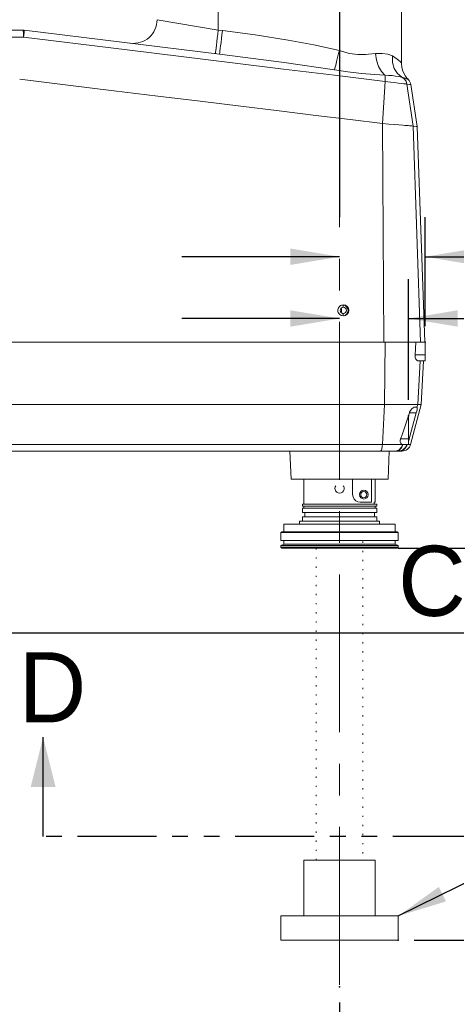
# Model space of a CAD drawing. Extents: x 13 to 426, y 7 to 274.
# Tile 18 of 29: x 246 to 281, y 68 to 147. Entities that reach past the tile are written whole.
import ezdxf

# ---------------------------------------------------------------- set-up
doc = ezdxf.new("R2010")
doc.units = 0
doc.header["$MEASUREMENT"] = 0
doc.header["$PDSIZE"] = -1
for name, pattern in [('CENTERX2', [20.32, 12.7, -2.54, 2.54, -2.54]), ('DOT2', [0.635, 0, -0.635]), ('PHANTOM', [12.7, 6.35, -1.27, 1.27, -1.27, 1.27, -1.27])]:
    doc.linetypes.add(name, pattern=pattern)
doc.styles.add('SLDTEXTSTYLE0', font='SIMPLEX', dxfattribs={"width": 0.75})
doc.dimstyles.new('SLDDIMSTYLE1', dxfattribs={"dimtxt": 4.233333, "dimasz": 3.9624, "dimexe": 3.175, "dimexo": 0.0625, "dimgap": 1.058333, "dimtad": 0, "dimtih": 1, "dimtoh": 1, "dimdec": 0, "dimlfac": 6.666667, "dimzin": 12, "dimdsep": 46, "dimtxsty": 'Standard', "dimblk1": 'NONE', "dimblk2": 'NONE', "dimsah": 1, "dimcen": 0.09, "dimclrd": 7, "dimclre": 7, "dimclrt": 7, "dimadec": 0, "dimazin": 0, "dimtfac": 1, "dimtdec": 4, "dimtofl": 0, "dimtmove": 0, "dimatfit": 3, "dimfxl": 1, "dimtolj": 1, "dimtzin": 12, "dimarcsym": 0})
doc.dimstyles.new('SLDDIMSTYLE2', dxfattribs={"dimtxt": 4.233333, "dimasz": 3.9624, "dimexe": 3.175, "dimexo": 0.0625, "dimgap": 1.058333, "dimtad": 0, "dimtih": 1, "dimtoh": 1, "dimdec": 0, "dimlfac": 6.666667, "dimzin": 12, "dimdsep": 46, "dimtxsty": 'Standard', "dimsah": 1, "dimcen": 0.09, "dimclrd": 7, "dimclre": 7, "dimclrt": 7, "dimadec": 0, "dimazin": 0, "dimtfac": 1, "dimtdec": 4, "dimtofl": 0, "dimtmove": 0, "dimatfit": 3, "dimfxl": 1, "dimtolj": 1, "dimtzin": 12, "dimarcsym": 0})
doc.dimstyles.new('SLDDIMSTYLE3', dxfattribs={"dimtxt": 6, "dimasz": 3.9624, "dimexe": 0, "dimexo": 0.0625, "dimgap": 1.5, "dimtad": 0, "dimtih": 1, "dimtoh": 1, "dimdec": 0, "dimzin": 0, "dimdsep": 46, "dimtxsty": 'Standard', "dimsah": 1, "dimcen": 0.09, "dimadec": 0, "dimazin": 0, "dimtfac": 1, "dimtdec": 0, "dimtofl": 0, "dimtmove": 0, "dimatfit": 3, "dimfxl": 1, "dimtolj": 1, "dimtzin": 0, "dimarcsym": 0})

# ---------------------------------------------------------------- blocks, each defined once
blk = doc.blocks.new('*D2')
at = {"color": 7}
blk.add_line((242.453, 98.074), (302.356, 98.074), dxfattribs=at)
for p in [(241.183, 98.074), (302.356, 98.074)]:
    blk.add_point(p, dxfattribs=at)
at = {"color": 7, "insert": (303.944, 96.945), "char_height": 3.175, "attachment_point": 7, "style": 'SLDTEXTSTYLE0'}
blk.add_mtext('342', dxfattribs=at)
blk = doc.blocks.new('_NONE')
blk = doc.blocks.new('*D16')
at = {"color": 7, "linetype": 'ByBlock', "lineweight": -2}
for p, q in [((286.507, 104.88), (294.432, 105.413)), ((294.432, 105.413), (302.356, 105.413)), ((276.218, 104.88), (286.507, 104.88))]:
    blk.add_line(p, q, dxfattribs=at)
at = {"layer": 'DEFPOINTS', "color": 7, "linetype": 'ByBlock', "lineweight": 0}
blk.add_point((276.155, 104.88), dxfattribs=at)
at = {"color": 7, "linetype": 'ByBlock', "insert": (309.066, 105.413), "char_height": 4.2333, "attachment_point": 5}
blk.add_mtext('\\A1;387', dxfattribs=at)
blk = doc.blocks.new('*D3')
at = {"color": 7}
blk.add_line((276.151, 180.049), (302.356, 180.049), dxfattribs=at)
for p in [(274.881, 180.049), (302.356, 180.049)]:
    blk.add_point(p, dxfattribs=at)
at = {"color": 7, "insert": (303.944, 178.92), "char_height": 3.175, "attachment_point": 7, "style": 'SLDTEXTSTYLE0'}
blk.add_mtext('888', dxfattribs=at)
blk = doc.blocks.new('*D4')
at = {"color": 7}
blk.add_line((277.502, 73.341), (302.356, 73.341), dxfattribs=at)
for p in [(276.232, 73.341), (302.356, 73.341)]:
    blk.add_point(p, dxfattribs=at)
at = {"color": 7, "insert": (303.944, 72.212), "char_height": 3.175, "attachment_point": 7, "style": 'SLDTEXTSTYLE0'}
blk.add_mtext('177', dxfattribs=at)
blk = doc.blocks.new('*D5')
at = {"color": 7}
for p, q in [((251.897, 191.557), (246.897, 186.908)), ((251.897, 191.557), (302.356, 191.557)), ((246.897, 186.908), (204.469, 186.908))]:
    blk.add_line(p, q, dxfattribs=at)
for p in [(302.356, 191.557), (197.783, 186.908)]:
    blk.add_point(p, dxfattribs=at)
at = {"color": 7, "insert": (303.944, 190.428), "char_height": 3.175, "attachment_point": 7, "style": 'SLDTEXTSTYLE0'}
blk.add_mtext('934', dxfattribs=at)
blk = doc.blocks.new('*D9')
at = {"color": 7}
blk.add_line((271.507, 68.321), (271.507, 32.241), dxfattribs=at)
for p in [(271.507, 69.591), (271.507, 32.241)]:
    blk.add_point(p, dxfattribs=at)
at = {"color": 7, "insert": (272.702, 23.617), "char_height": 3.175, "attachment_point": 7, "rotation": 90, "style": 'SLDTEXTSTYLE0'}
blk.add_mtext('600', dxfattribs=at)
blk = doc.blocks.new('*D10')
at = {"color": 7}
for p, q in [((271.507, 185.324), (271.507, 131.515)), ((278.407, 122.744), (278.407, 131.515)), ((271.507, 128.34), (258.807, 128.34)), ((278.407, 128.34), (295.118, 128.34))]:
    blk.add_line(p, q, dxfattribs=at)
for p in [(271.507, 184.054), (278.407, 121.474)]:
    blk.add_point(p, dxfattribs=at)
for points in [[(271.507, 128.34), (267.545, 129), (267.545, 127.679)], [(278.407, 128.34), (282.37, 127.679), (282.37, 129)]]:
    blk.add_solid(points, dxfattribs=at)
at = {"color": 7, "insert": (296.706, 127.211), "char_height": 3.175, "attachment_point": 7, "style": 'SLDTEXTSTYLE0'}
blk.add_mtext('46', dxfattribs=at)
blk = doc.blocks.new('*D11')
at = {"color": 7}
for p, q in [((277.057, 116.821), (277.057, 126.546)), ((271.507, 123.371), (258.807, 123.371)), ((277.057, 123.371), (295.118, 123.371))]:
    blk.add_line(p, q, dxfattribs=at)
for p in [(277.057, 115.551), (271.507, 69.591)]:
    blk.add_point(p, dxfattribs=at)
for points in [[(271.507, 123.371), (267.545, 124.032), (267.545, 122.711)], [(277.057, 123.371), (281.02, 122.711), (281.02, 124.032)]]:
    blk.add_solid(points, dxfattribs=at)
at = {"color": 7, "insert": (296.706, 122.242), "char_height": 3.175, "attachment_point": 7, "style": 'SLDTEXTSTYLE0'}
blk.add_mtext('37', dxfattribs=at)

msp = doc.modelspace()

# ---------------------------------------------------------------- linework, layer by layer
at = {"color": 5, "linetype": 'CENTERX2', "lineweight": 0}
for p, q in [((271.507, 184.054), (271.507, 69.591)), ((269.632, 104.88), (273.382, 104.88))]:
    msp.add_line(p, q, dxfattribs=at)
at = {"color": 7, "linetype": 'Continuous', "lineweight": 15}
for p, q in [((261.739, 175.99), (261.739, 146.576)), ((271.488, 175.99), (271.488, 144.924)), ((276.495, 143.948), (276.495, 175.99)), ((256.809, 147.414), (261.739, 146.576)), ((244.616, 146.582), (246.006, 146.582)), ((246.099, 146.576), (261.837, 144.644)), ((261.739, 146.576), (262.076, 146.535)), ((246.062, 146.016), (244.656, 146.017)), ((275.183, 142.441), (274.954, 139.056)), ((276.933, 142.23), (277.432, 138.857)), ((277.025, 142.612), (277.025, 142.612)), ((277.753, 138.819), (277.237, 142.212)), ((274.954, 139.057), (275.079, 121.474)), ((277.432, 138.857), (278.03, 121.474)), ((278.358, 121.474), (277.753, 138.819)), ((271.794, 124.455), (271.794, 124.271)), ((271.794, 123.777), (271.794, 123.578)), ((236.845, 121.474), (275.079, 121.474)), ((275.079, 121.474), (277.724, 121.474)), ((275.129, 116.449), (275.184, 121.474)), ((277.586, 120.45), (277.647, 121.474)), ((277.724, 121.474), (278.407, 121.474)), ((278.407, 120.45), (278.407, 121.474)), ((277.586, 120.45), (278.407, 120.45)), ((278.407, 120.45), (278.407, 119.974)), ((278.407, 119.974), (277.784, 119.974)), ((277.801, 116.449), (277.983, 119.974)), ((278.089, 116.449), (278.273, 119.974)), ((236.107, 116.449), (275.129, 116.449)), ((274.949, 113.228), (275.129, 116.449)), ((275.129, 116.449), (277.801, 116.449)), ((277.681, 115.774), (277.129, 115.774)), ((277.226, 113.228), (278.089, 116.449)), ((277.733, 116.224), (277.508, 116.224)), ((277.74, 116.222), (277.733, 116.224)), ((277.74, 116.222), (277.801, 116.449)), ((277.801, 116.449), (278.089, 116.449)), ((277.057, 113.674), (277.057, 115.551)), ((276.421, 113.674), (277.057, 113.674)), ((277.057, 113.224), (277.057, 113.674)), ((277.112, 113.674), (277.057, 113.674)), ((236.107, 113.228), (274.949, 113.228)), ((246.72, 112.699), (236.107, 112.699)), ((239.875, 112.699), (246.539, 112.699)), ((247.288, 112.699), (246.539, 112.699)), ((246.961, 112.699), (246.72, 112.699)), ((247.288, 112.699), (248.098, 112.699)), ((247.72, 112.699), (247.635, 112.7)), ((274.805, 112.699), (247.72, 112.699)), ((248.098, 112.699), (248.129, 112.699)), ((267.509, 112.699), (267.607, 110.449)), ((275.988, 112.699), (274.805, 112.699)), ((274.949, 113.228), (276.567, 113.228)), ((275.407, 110.449), (275.505, 112.699)), ((276.017, 112.699), (275.988, 112.699)), ((276.242, 112.699), (276.017, 112.699)), ((276.253, 112.699), (276.242, 112.699)), ((276.268, 112.699), (276.253, 112.699)), ((276.536, 112.699), (276.268, 112.699)), ((276.605, 113.224), (276.567, 113.228)), ((276.605, 113.224), (277.057, 113.224)), ((277.057, 113.228), (277.226, 113.228)), ((267.607, 110.449), (275.407, 110.449)), ((268.64, 110.449), (268.64, 108.443)), ((272.559, 110.449), (272.559, 109.197)), ((274.074, 110.449), (274.074, 108.588)), ((274.373, 108.591), (274.373, 110.449)), ((273.168, 108.588), (274.074, 108.588)), ((274.373, 108.591), (274.304, 108.591)), ((274.304, 108.443), (274.304, 108.591)), ((268.509, 108.443), (268.509, 108.267)), ((274.505, 108.443), (268.509, 108.443)), ((274.505, 108.267), (268.509, 108.267)), ((268.509, 108.119), (268.509, 107.761)), ((274.505, 108.119), (268.509, 108.119)), ((274.506, 107.761), (268.509, 107.761)), ((268.64, 108.267), (268.64, 108.119)), ((268.703, 107.761), (268.703, 107.403)), ((274.311, 107.403), (274.311, 107.761)), ((274.373, 108.119), (274.373, 108.267)), ((274.505, 108.267), (274.505, 108.443)), ((274.505, 107.991), (274.505, 108.119)), ((274.505, 107.991), (274.505, 107.991)), ((274.506, 107.761), (274.506, 107.991)), ((268.288, 107.056), (268.288, 106.831)), ((268.288, 107.056), (271.507, 107.056)), ((268.509, 107.403), (268.509, 107.056)), ((274.506, 107.403), (268.509, 107.403)), ((271.507, 107.056), (274.727, 107.056)), ((274.506, 107.056), (274.506, 107.403)), ((274.727, 106.831), (274.727, 107.056)), ((266.859, 106.214), (266.783, 106.138)), ((276.155, 106.214), (266.859, 106.214)), ((267.03, 106.831), (267.03, 106.214)), ((267.03, 106.831), (271.507, 106.831)), ((271.507, 106.831), (275.984, 106.831)), ((275.984, 106.214), (275.984, 106.831)), ((276.232, 106.138), (276.155, 106.214)), ((266.783, 106.138), (266.783, 105.501)), ((276.232, 106.138), (266.783, 106.138)), ((276.232, 105.501), (266.783, 105.501)), ((267.03, 105.501), (267.03, 105.221)), ((275.984, 105.221), (275.984, 105.501)), ((276.232, 105.501), (276.232, 106.138)), ((267.03, 105.221), (266.783, 105.105)), ((266.783, 105.105), (266.783, 104.957)), ((276.232, 105.105), (266.783, 105.105)), ((266.783, 104.957), (266.859, 104.88)), ((266.783, 104.957), (271.507, 104.957)), ((271.507, 104.88), (266.859, 104.88)), ((275.984, 105.221), (267.03, 105.221)), ((271.507, 104.957), (276.232, 104.957)), ((276.155, 104.88), (271.507, 104.88)), ((276.232, 105.105), (275.984, 105.221)), ((276.155, 104.88), (276.232, 104.957)), ((276.232, 104.957), (276.232, 105.105))]:
    msp.add_line(p, q, dxfattribs=at)
at = {"color": 5, "linetype": 'DOT2', "lineweight": 15}
for p, q in [((269.632, 79.791), (269.632, 105.413)), ((273.382, 105.413), (273.382, 79.791))]:
    msp.add_line(p, q, dxfattribs=at)
at = {"color": 7, "linetype": 'Continuous'}
msp.add_line((247.635, 81.677), (247.635, 89.677), dxfattribs=at)
at = {"color": 7, "linetype": 'PHANTOM'}
msp.add_line((282.157, 81.677), (247.635, 81.677), dxfattribs=at)
at = {"color": 5, "linetype": 'Continuous', "lineweight": 15}
for p, q in [((268.64, 75.291), (268.64, 79.791)), ((268.64, 79.791), (274.373, 79.791)), ((274.373, 79.791), (274.373, 75.291)), ((266.783, 75.291), (276.232, 75.291)), ((266.783, 75.291), (266.783, 73.341)), ((276.232, 75.291), (276.232, 73.341)), ((266.783, 73.341), (276.232, 73.341))]:
    msp.add_line(p, q, dxfattribs=at)
at = {"color": 7, "linetype": 'Continuous', "lineweight": 15, "flags": 128}
for points in [[(246.062, 146.016), (246.059, 146.134), (246.054, 146.243), (246.048, 146.34), (246.042, 146.424), (246.034, 146.492), (246.025, 146.541), (246.016, 146.572), (246.006, 146.582)], [(246.099, 146.576), (246.103, 146.566), (246.105, 146.535), (246.104, 146.486), (246.1, 146.419), (246.094, 146.336), (246.085, 146.24), (246.074, 146.132), (246.062, 146.016)], [(261.499, 144.685), (261.504, 144.714), (261.515, 144.799), (261.534, 144.938), (261.558, 145.127), (261.588, 145.36), (261.621, 145.631), (261.659, 145.929), (261.698, 146.248), (261.739, 146.576)], [(275.183, 142.441), (271.097, 142.943), (266.995, 143.446), (262.879, 143.952), (258.75, 144.459), (254.611, 144.967), (250.464, 145.476), (246.062, 146.016)], [(261.837, 144.644), (261.841, 144.672), (261.853, 144.758), (261.871, 144.897), (261.896, 145.086), (261.925, 145.319), (261.959, 145.589), (261.996, 145.888), (262.036, 146.206), (262.076, 146.535)], [(262.076, 146.535), (264.72, 146.184), (267.357, 145.771), (269.429, 145.384), (271.488, 144.924)], [(271.102, 143.376), (267.042, 143.972), (261.837, 144.644)], [(271.102, 143.376), (271.137, 143.513), (271.177, 143.672), (271.221, 143.85), (271.27, 144.044), (271.322, 144.252), (271.376, 144.47), (271.432, 144.695), (271.488, 144.924)], [(271.488, 144.924), (272.278, 144.705), (272.965, 144.619), (273.63, 144.622), (273.828, 144.636), (274.404, 144.695)], [(274.402, 144.695), (274.925, 144.702), (275.398, 144.628), (275.761, 144.493)], [(275.156, 142.955), (274.87, 143.245), (274.637, 143.656), (274.477, 144.153), (274.402, 144.695)], [(276.532, 142.794), (276.172, 143.08), (275.911, 143.482), (275.77, 143.966), (275.761, 144.493)], [(275.761, 144.493), (276.143, 144.246), (276.391, 144.037), (276.484, 143.947), (276.483, 143.948)], [(277.027, 142.615), (277.021, 142.621), (276.935, 142.718), (276.82, 142.872), (276.685, 143.107), (276.586, 143.356), (276.526, 143.593), (276.497, 143.855), (276.5, 143.947)], [(274.954, 139.056), (272.356, 139.374), (269.588, 139.712), (266.651, 140.07), (263.544, 140.45), (260.267, 140.85), (256.882, 141.263), (253.333, 141.696), (249.621, 142.149), (245.745, 142.622)], [(275.156, 142.955), (274.332, 143.011), (273.263, 143.098), (272.179, 143.22), (271.102, 143.376)], [(275.183, 142.441), (275.19, 142.666), (275.179, 142.849), (275.156, 142.955)], [(276.532, 142.793), (276.249, 142.849), (276.016, 142.88), (275.729, 142.911), (275.456, 142.936), (275.156, 142.954)], [(277.025, 142.612), (277.026, 142.612), (276.962, 142.641), (276.795, 142.709), (276.532, 142.794)], [(276.933, 142.23), (276.858, 142.464), (276.714, 142.661), (276.532, 142.793)], [(276.933, 142.23), (276.933, 142.23), (276.838, 142.241), (276.684, 142.26), (276.478, 142.285), (276.224, 142.316), (275.928, 142.351), (275.601, 142.391), (275.183, 142.441), (275.183, 142.441)], [(277.233, 142.193), (277.228, 142.193), (277.13, 142.205), (276.933, 142.23), (276.933, 142.23), (276.933, 142.23)], [(277.432, 138.857), (277.323, 138.865), (277.147, 138.88), (277.033, 138.889), (276.902, 138.899), (276.753, 138.911), (276.588, 138.925), (276.285, 138.949), (275.913, 138.979), (275.468, 139.015), (274.954, 139.056)], [(277.753, 138.819), (277.672, 138.829), (277.432, 138.857)], [(271.805, 124.474), (271.658, 124.448), (271.575, 124.408), (271.493, 124.342), (271.416, 124.235), (271.38, 124.139), (271.368, 124.067), (271.366, 124.024), (271.366, 124.024), (271.366, 124.024), (271.366, 124.024), (271.366, 124.024), (271.366, 124.024), (271.366, 124.024), (271.366, 124.024), (271.366, 124.024), (271.366, 124.024), (271.366, 124.023), (271.366, 124.021), (271.366, 124.019), (271.366, 124.013), (271.366, 124.002), (271.368, 123.98), (271.375, 123.936), (271.401, 123.852), (271.497, 123.706), (271.641, 123.609), (271.811, 123.574)], [(271.662, 124.453), (271.672, 124.456), (271.82, 124.454), (271.96, 124.403), (272.076, 124.307), (272.154, 124.178), (272.186, 124.031), (272.168, 123.881), (272.102, 123.746), (271.996, 123.641), (271.887, 123.59)], [(271.811, 123.574), (271.98, 123.609), (272.123, 123.706), (272.218, 123.852), (272.25, 124.024), (272.215, 124.196), (272.118, 124.342), (271.974, 124.44), (271.805, 124.474)], [(271.794, 123.777), (271.75, 123.783), (271.709, 123.797), (271.67, 123.819), (271.636, 123.846), (271.608, 123.88), (271.586, 123.918), (271.57, 123.959), (271.563, 124.002), (271.563, 124.046), (271.57, 124.089), (271.586, 124.13), (271.608, 124.168), (271.636, 124.202), (271.67, 124.229), (271.709, 124.251), (271.75, 124.265), (271.794, 124.271)], [(271.667, 124.024), (271.648, 124.119), (271.615, 124.177)], [(271.615, 123.871), (271.648, 123.929), (271.667, 124.024)], [(271.794, 124.271), (271.891, 124.257), (271.974, 124.204), (272.031, 124.122), (272.051, 124.024), (272.031, 123.926), (271.974, 123.844), (271.891, 123.791), (271.794, 123.777)], [(277.784, 119.974), (277.715, 120.005), (277.65, 120.095), (277.602, 120.232), (277.585, 120.385), (277.586, 120.45)], [(277.129, 115.774), (277.079, 115.62), (277.057, 115.551)], [(277.112, 113.674), (277.193, 113.97), (277.681, 115.774)], [(277.508, 116.224), (277.425, 116.194), (277.33, 116.114), (277.224, 115.977), (277.15, 115.833), (277.129, 115.774)], [(277.681, 115.774), (277.718, 115.923), (277.743, 116.057), (277.753, 116.156), (277.747, 116.212), (277.74, 116.222)], [(276.421, 113.674), (276.544, 114.019), (277.057, 115.551)], [(276.567, 113.228), (276.49, 113.267), (276.426, 113.348), (276.395, 113.443), (276.393, 113.559), (276.421, 113.674)], [(277.057, 113.491), (277.104, 113.643), (277.112, 113.674)], [(247.635, 112.7), (247.396, 112.707), (247.145, 112.704), (246.961, 112.699)], [(274.805, 112.699), (274.829, 112.709), (274.853, 112.737), (274.875, 112.783), (274.896, 112.847), (274.914, 112.925), (274.929, 113.016), (274.941, 113.119), (274.949, 113.228)], [(275.988, 112.699), (276.086, 112.709), (276.181, 112.737), (276.271, 112.783), (276.353, 112.847), (276.425, 112.925), (276.486, 113.016), (276.534, 113.119), (276.567, 113.228)], [(276.017, 112.699), (276.116, 112.708), (276.212, 112.737), (276.303, 112.783), (276.387, 112.845), (276.461, 112.923), (276.523, 113.014), (276.571, 113.115), (276.605, 113.224)], [(276.242, 112.699), (276.355, 112.708), (276.465, 112.737), (276.569, 112.783), (276.664, 112.845), (276.748, 112.923), (276.819, 113.014), (276.874, 113.115), (276.913, 113.224)], [(276.253, 112.699), (276.367, 112.709), (276.477, 112.737), (276.582, 112.783), (276.678, 112.847), (276.763, 112.925), (276.834, 113.016), (276.89, 113.119), (276.928, 113.228)], [(276.268, 112.699), (276.383, 112.709), (276.494, 112.737), (276.6, 112.783), (276.697, 112.847), (276.782, 112.925), (276.854, 113.016), (276.91, 113.119), (276.949, 113.228)], [(271.132, 109.692), (271.153, 109.816), (271.208, 109.916)], [(271.802, 109.916), (271.844, 109.856), (271.88, 109.735), (271.873, 109.61), (271.826, 109.494), (271.742, 109.4), (271.632, 109.339), (271.508, 109.317), (271.385, 109.338), (271.275, 109.398), (271.191, 109.491), (271.142, 109.607), (271.132, 109.692), (271.132, 109.692)], [(272.559, 109.197), (272.589, 109.008), (272.675, 108.839), (272.805, 108.708), (272.969, 108.621), (273.16, 108.588), (273.168, 108.588)]]:
    msp.add_lwpolyline(points, dxfattribs=at)
at = {"color": 7, "linetype": 'Continuous', "lineweight": 15}
for radius in [0.352, 0.247]:
    msp.add_circle((273.458, 109.197), radius, dxfattribs=at)
for centre, radius, start, end in [((254.904, 147.414), 1.905, 263, 359.77452), ((246.006, 145.82), 0.762, 83, 90), ((276.486, 142.077), 0.762, 8.75484, 44.78184), ((276.536, 113.413), 0.714, 270, 345)]:
    msp.add_arc(centre, radius, start, end, dxfattribs=at)
at = {"color": 7, "linetype": 'Continuous'}
msp.add_solid([(247.635, 89.677), (246.635, 85.677), (248.635, 85.677)], dxfattribs=at)

# ---------------------------------------------------------------- texts
at = {"color": 7, "char_height": 5.644, "attachment_point": 1}
for s, insert in [('C', (276.218, 105.083)), ('D', (245.661, 96.517))]:
    msp.add_mtext(s, dxfattribs=dict(at, insert=insert))

# ---------------------------------------------------------------- dimensions: what is measured, and where the dimension line sits
for feature_location, offset, dtype, origin, picture, middle in [((197.783, 186.908), (104.573, 4.649), 0, (197.031, 46.791), '*D5', (302.356, 191.557)), ((274.881, 180.049), (27.476, 0), 0, (197.031, 46.791), '*D3', (302.356, 180.049)), ((276.155, 104.88), (26.201, 0.533), 0, (197.031, 46.791), '*D16', (309.066, 105.413)), ((241.183, 98.074), (61.174, 0), 0, (197.031, 46.791), '*D2', (302.356, 98.074)), ((276.232, 73.341), (26.125, 0), 0, (197.031, 46.791), '*D4', (302.356, 73.341)), ((271.507, 69.591), (0, -37.35), 1, (181.507, 43.041), '*D9', (271.507, 32.241))]:
    dim = msp.add_ordinate_dim(feature_location=feature_location, offset=offset, dtype=dtype, origin=origin, dimstyle='SLDDIMSTYLE1')
    dim.commit()
    dim.dimension.update_dxf_attribs({"geometry": picture, "text_midpoint": middle})
at = {"color": 7}
for base, p1, p2, picture, middle in [((278.407, 128.34), (271.507, 184.054), (278.407, 121.474), '*D10', (299.051, 128.34)), ((277.057, 123.371), (271.507, 69.591), (277.057, 115.551), '*D11', (299.051, 123.371))]:
    dim = msp.add_linear_dim(base=base, p1=p1, p2=p2, dimstyle='SLDDIMSTYLE2', dxfattribs=at)
    dim.commit()
    dim.dimension.update_dxf_attribs({"geometry": picture, "text_midpoint": middle, "dimtype": 160})

# ---------------------------------------------------------------- leaders
msp.add_leader([(276.232, 75.291), (298.178, 86.134), (303.004, 86.134)], dimstyle='SLDDIMSTYLE3', dxfattribs=at)

doc.saveas('drawing.dxf')
